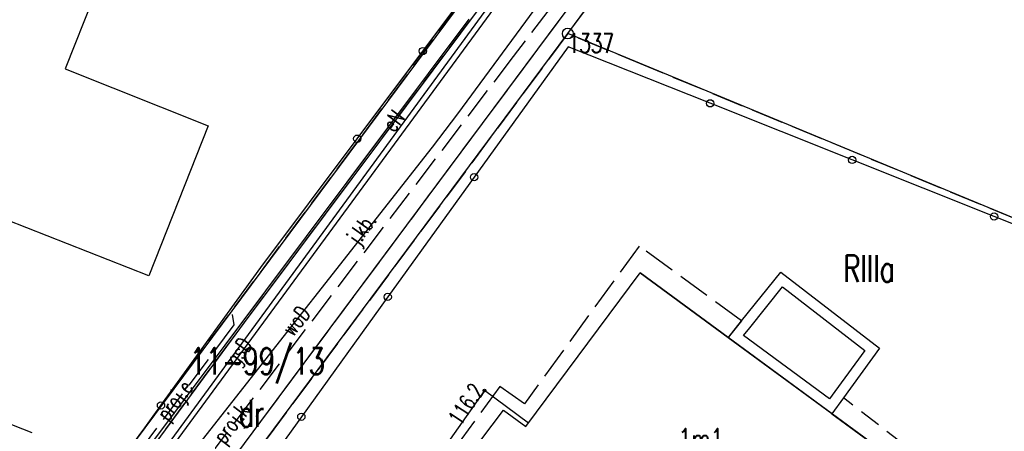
# Model space of a CAD drawing. Extents: x 6572638 to 13149531, y 5838629 to 11678088.
# Tile 23 of 37: x 6573744 to 6573790, y 5839019 to 5839038. Entities that reach past the tile are written whole.
import ezdxf
from ezdxf.enums import TextEntityAlignment as Align

# ---------------------------------------------------------------- set-up
doc = ezdxf.new("R2010")
doc.units = 0
doc.header["$MEASUREMENT"] = 0
for name, pattern in [('11', [3, 2.5, -0.5]), ('1_1', [0]), ('1_14', [0]), ('1_OTKC', [1.5, 1, -0.5]), ('1_OTKJ', [2, 1.5, -0.5]), ('1_OTKK', [0]), ('1_OTKU', [2, 1.5, -0.5]), ('2_EGBT', [0]), ('2_EGBU_A', [0]), ('2_EGBW_W', [1, 0.5, -0.5]), ('3_SUEP_A', [0]), ('3_SUGP', [0]), ('3_SUPP_P', [2, 1.5, -0.5]), ('3_SUWP', [0]), ('GDE', [0]), ('GUK', [2, 1.5, -0.5])]:
    doc.linetypes.add(name, pattern=pattern)
doc.layers.get('0').update_dxf_attribs({"color": 250, "linetype": 'CONTINUOUS'})
for name, color, linetype in [('DZIALKI', 7, 'GDE'), ('EGBB_E_T_1', 7, 'CONTINUOUS'), ('EGBB_L_0', 7, '2_EGBU_A'), ('EGBE_L_0', 7, '2_EGBT'), ('KONTURY', 3, 'GUK'), ('NUMERY_DZIALEK', 7, 'CONTINUOUS'), ('NUMERY_KONTUROW', 3, 'CONTINUOUS'), ('NUMERY_PUNKTOW', 7, 'CONTINUOUS'), ('OTK_E_T_0', 7, 'CONTINUOUS'), ('OTK_L_0', 7, '1_OTKJ'), ('OTK_L_1', 7, '1_OTKK'), ('OTK_L_18', 7, '1_1'), ('OTK_L_2', 7, '1_OTKC'), ('OTK_L_4', 7, '1_OTKU'), ('OTO_L_0', 7, 'CONTINUOUS'), ('P_SUEP_E_T_0', 1, 'CONTINUOUS'), ('P_SUEP_L_0', 1, '3_SUPP_P'), ('P_SUKP_E_T_0', 34, 'CONTINUOUS'), ('P_SUKP_L_0', 34, '3_SUPP_P'), ('PUNKTY', 7, 'CONTINUOUS'), ('SUEP_E_T_0', 1, 'CONTINUOUS'), ('SUEP_L_0', 1, '3_SUEP_A'), ('SUER_T_0', 1, 'CONTINUOUS'), ('SUGP_E_T_0', 52, 'CONTINUOUS'), ('SUGP_L_0', 52, '3_SUGP'), ('SUWP_E_T_0', 5, 'CONTINUOUS'), ('SUWP_L_0', 5, '3_SUWP'), ('ZAKRES_L_0', 7, '11')]:
    doc.layers.add(name, color=color, linetype=linetype)
doc.styles.get("Standard").update_dxf_attribs({"font": 'Simplex.SHX', "width": 0.75})

# ---------------------------------------------------------------- blocks, each defined once
blk = doc.blocks.new('GRT')
at = {"linetype": 'CONTINUOUS'}
blk.add_circle((0, 0), 0.25, dxfattribs=at)
blk = doc.blocks.new('4_SUPS')
at = {"linetype": 'CONTINUOUS'}
blk.add_circle((0, 0), 0.0625, dxfattribs=at)

msp = doc.modelspace()

# ---------------------------------------------------------------- linework, layer by layer
at = {"layer": 'DZIALKI'}
for p, q in [((6573769.79, 5839037.21), (6573790.02, 5839064.39)), ((6573766.16, 5839040.47), (6573744.71, 5839011.64)), ((6573749.39, 5839009.78), (6573769.79, 5839037.21)), ((6573803.57, 5839023.24), (6573769.79, 5839037.21))]:
    msp.add_line(p, q, dxfattribs=at)
at = {"layer": 'EGBB_L_0', "linetype": '2_EGBU_A'}
for p, q in [((6573747.9, 5839039.47), (6573746.35, 5839035.57)), ((6573746.35, 5839035.57), (6573753.02, 5839032.92)), ((6573753.02, 5839032.92), (6573750.25, 5839025.92)), ((6573750.25, 5839025.92), (6573743.62, 5839028.54)), ((6573767.84, 5839018.9), (6573773.16, 5839026.06)), ((6573786.72, 5839016.12), (6573773.16, 5839026.06)), ((6573762.47, 5839013.94), (6573766.79, 5839019.67)), ((6573766.79, 5839019.67), (6573767.84, 5839018.9))]:
    msp.add_line(p, q, dxfattribs=at)
at = {"layer": 'EGBE_L_0', "linetype": '2_EGBT'}
for p, q in [((6573777.89, 5839023.82), (6573779.73, 5839026.1)), ((6573779.73, 5839026.1), (6573784.33, 5839022.55)), ((6573778.2791, 5839023.506), (6573779.8118, 5839025.4053)), ((6573779.8118, 5839025.4053), (6573783.6398, 5839022.4511)), ((6573777.27, 5839023.04), (6573777.89, 5839023.82)), ((6573777.9853, 5839023.1364), (6573778.2791, 5839023.506)), ((6573782.0012, 5839020.1991), (6573777.9853, 5839023.1364)), ((6573782.11, 5839019.5), (6573777.27, 5839023.04)), ((6573783.6398, 5839022.4511), (6573782.2456, 5839020.5341)), ((6573784.33, 5839022.55), (6573782.65, 5839020.24)), ((6573782.2456, 5839020.5341), (6573782.0012, 5839020.1991)), ((6573782.65, 5839020.24), (6573782.11, 5839019.5))]:
    msp.add_line(p, q, dxfattribs=at)
at = {"layer": 'KONTURY'}
for p, q in [((6573769.79, 5839037.21), (6573777.56, 5839047.64)), ((6573744.71, 5839011.64), (6573766.16, 5839040.47)), ((6573769.79, 5839037.21), (6573749.39, 5839009.78)), ((6573773.53, 5839035.66), (6573769.79, 5839037.21)), ((6573792.73, 5839027.72), (6573773.53, 5839035.66))]:
    msp.add_line(p, q, dxfattribs=at)
at = {"layer": 'OTK_L_0', "linetype": '1_OTKJ'}
for p, q in [((6573769.39, 5839037.82), (6573781.28, 5839053.73)), ((6573754.71, 5839023.75), (6573766.83, 5839039.94)), ((6573757.72, 5839022.15), (6573769.39, 5839037.82)), ((6573747.48, 5839013.95), (6573754.71, 5839023.75)), ((6573750.63729, 5839012.637), (6573757.72, 5839022.15))]:
    msp.add_line(p, q, dxfattribs=at)
at = {"layer": 'OTK_L_1', "linetype": '1_OTKK'}
for p, q in [((6573769.39, 5839037.82), (6573781.28, 5839053.73)), ((6573754.71, 5839023.75), (6573766.83, 5839039.94)), ((6573757.72, 5839022.15), (6573769.39, 5839037.82)), ((6573747.48, 5839013.95), (6573754.71, 5839023.75)), ((6573750.63729, 5839012.637), (6573757.72, 5839022.15))]:
    msp.add_line(p, q, dxfattribs=at)
at = {"layer": 'OTK_L_18', "linetype": '1_1'}
msp.add_line((6573745.0915, 5839009.8102), (6573795.6931, 5839078.8862), dxfattribs=at)
at = {"layer": 'OTK_L_2', "linetype": '1_14'}
for p, q in [((6573782.65, 5839020.24), (6573782.11, 5839019.5)), ((6573782.11, 5839019.5), (6573786.72, 5839016.12))]:
    msp.add_line(p, q, dxfattribs=at)
at = {"layer": 'OTK_L_2', "linetype": '1_OTKC'}
msp.add_line((6573787.83, 5839016.22), (6573782.65, 5839020.24), dxfattribs=at)
at = {"layer": 'OTK_L_4', "linetype": '1_OTKU'}
for p, q in [((6573773.12, 5839027.31), (6573767.77, 5839019.96)), ((6573777.89, 5839023.82), (6573773.12, 5839027.31)), ((6573766.63, 5839020.77), (6573761.96, 5839014.4)), ((6573767.77, 5839019.96), (6573766.63, 5839020.77))]:
    msp.add_line(p, q, dxfattribs=at)
at = {"layer": 'OTK_L_4', "linetype": '1_14'}
for p, q in [((6573767.84, 5839018.9), (6573773.16, 5839026.06)), ((6573773.16, 5839026.06), (6573777.27362, 5839023.04456)), ((6573777.89, 5839023.82), (6573777.27362, 5839023.04456)), ((6573762.47, 5839013.94), (6573766.79, 5839019.67)), ((6573766.79, 5839019.67), (6573767.84, 5839018.9))]:
    msp.add_line(p, q, dxfattribs=at)
at = {"layer": 'OTO_L_0'}
for p, q in [((6573763.03263, 5839036.39678), (6573766.09, 5839040.48)), ((6573759.97525, 5839032.31356), (6573763.03263, 5839036.39678)), ((6573769.81, 5839036.6), (6573765.42077, 5839030.5185)), ((6573776.43071, 5839033.96161), (6573769.81, 5839036.6)), ((6573783.05142, 5839031.32322), (6573776.43071, 5839033.96161)), ((6573755.48, 5839026.31), (6573759.97525, 5839032.31356)), ((6573789.67213, 5839028.68484), (6573783.05142, 5839031.32322)), ((6573765.42077, 5839030.5185), (6573761.39384, 5839024.939)), ((6573796.29284, 5839026.04645), (6573789.67213, 5839028.68484)), ((6573750.821, 5839019.88647), (6573755.48, 5839026.31)), ((6573761.39384, 5839024.939), (6573757.36692, 5839019.3595)), ((6573746.41755, 5839013.81526), (6573750.821, 5839019.88647)), ((6573757.36692, 5839019.3595), (6573753.34, 5839013.78))]:
    msp.add_line(p, q, dxfattribs=at)
for centre in [(6573763.03263, 5839036.39678), (6573776.43071, 5839033.96161), (6573759.97525, 5839032.31356), (6573783.05142, 5839031.32322), (6573765.42077, 5839030.5185), (6573789.67213, 5839028.68484), (6573761.39384, 5839024.939), (6573750.821, 5839019.88647), (6573757.36692, 5839019.3595)]:
    msp.add_circle(centre, 0.17, dxfattribs=at)
at = {"layer": 'P_SUEP_L_0', "linetype": '3_SUPP_P'}
for p, q in [((6573754.14066, 5839024.12533), (6573754.21449, 5839023.63317)), ((6573754.21449, 5839023.63317), (6573746.3656, 5839013.1632))]:
    msp.add_line(p, q, dxfattribs=at)
at = {"layer": 'P_SUKP_L_0', "linetype": '3_SUPP_P'}
for p, q in [((6573778.7118, 5839051.18396), (6573767.24726, 5839036.14394)), ((6573767.24726, 5839036.14394), (6573748.11169, 5839011.03564))]:
    msp.add_line(p, q, dxfattribs=at)
at = {"layer": 'SUEP_L_0', "linetype": '3_SUEP_A'}
for p, q in [((6573746.4, 5839012.82), (6573765.2, 5839037.88)), ((6573765.91, 5839020.58), (6573762, 5839015.07)), ((6573767.96, 5839019.06), (6573765.91, 5839020.58))]:
    msp.add_line(p, q, dxfattribs=at)
at = {"layer": 'SUGP_L_0', "linetype": '3_SUGP'}
msp.add_line((6573746.45923, 5839011.32092), (6573775.40777, 5839050.69398), dxfattribs=at)
at = {"layer": 'SUWP_L_0', "linetype": '3_SUWP'}
for p, q in [((6573764.67, 5839033.47), (6573775.86, 5839048.72)), ((6573763.49, 5839031.92), (6573764.67, 5839033.47)), ((6573748.46662, 5839012.85364), (6573763.49, 5839031.92))]:
    msp.add_line(p, q, dxfattribs=at)
at = {"layer": 'ZAKRES_L_0', "linetype": '2_EGBW_W', "ltscale": 3}
msp.add_line((6573709.97387, 5839032.52362), (6573754.14061, 5839014.89092), dxfattribs=at)

# ---------------------------------------------------------------- block references
at = {"layer": 'PUNKTY'}
msp.add_blockref('GRT', (6573769.79, 5839037.21), dxfattribs=at)
at = {"layer": 'SUER_T_0'}
msp.add_blockref('4_SUPS', (6573765.91, 5839020.58), dxfattribs=at)

# ---------------------------------------------------------------- texts
at = {"layer": 'EGBB_E_T_1', "width": 0.7}
msp.add_text('1m1', height=1, dxfattribs=at).set_placement((6573775.99812, 5839018.3158), align=Align.MIDDLE)
at = {"layer": 'NUMERY_DZIALEK', "width": 0.7}
msp.add_text('11-99/13', height=1.25, dxfattribs=at).set_placement((6573755.309, 5839021.85922), align=Align.MIDDLE)
at = {"layer": 'NUMERY_KONTUROW', "width": 0.7}
for s, p in [('RIIIa', (6573782.64425, 5839025.63709)), ('dr', (6573754.44482, 5839018.89383))]:
    msp.add_text(s, height=1.25, dxfattribs=at).set_placement(p)
at = {"layer": 'NUMERY_PUNKTOW', "width": 0.7}
msp.add_text('1337', height=0.9, dxfattribs=at).set_placement((6573769.79, 5839036.31))
at = {"layer": 'OTK_E_T_0', "width": 0.7}
msp.add_text('j.kb.', height=0.75, rotation=54.272591, dxfattribs=at).set_placement((6573760.2477, 5839028.0603), align=Align.MIDDLE)
at = {"layer": 'P_SUEP_E_T_0', "width": 0.7}
msp.add_text('proj.e', height=0.75, rotation=53.142687, dxfattribs=at).set_placement((6573751.53829, 5839020.06328), align=Align.MIDDLE)
at = {"layer": 'P_SUKP_E_T_0', "width": 0.7}
msp.add_text('proj.k', height=0.75, rotation=52.678726, dxfattribs=at).set_placement((6573754.16924, 5839018.98392), align=Align.MIDDLE)
at = {"layer": 'SUEP_E_T_0', "width": 0.7}
msp.add_text('eN', height=0.75, rotation=53.100012, dxfattribs=at).set_placement((6573761.66, 5839033.15), align=Align.MIDDLE)
at = {"layer": 'SUER_T_0', "width": 0.7}
msp.add_text('116.2', height=0.75, rotation=56.612286, dxfattribs=at).set_placement((6573765.91, 5839020.58), align=Align.RIGHT)
at = {"layer": 'SUGP_E_T_0', "width": 0.7}
msp.add_text('gsD', height=0.75, rotation=53.675277, dxfattribs=at).set_placement((6573754.54605, 5839022.31984), align=Align.MIDDLE)
at = {"layer": 'SUWP_E_T_0', "width": 0.7}
msp.add_text('woD', height=0.75, rotation=51.763589, dxfattribs=at).set_placement((6573757.11054, 5839023.82374), align=Align.MIDDLE)

doc.saveas('drawing.dxf')
